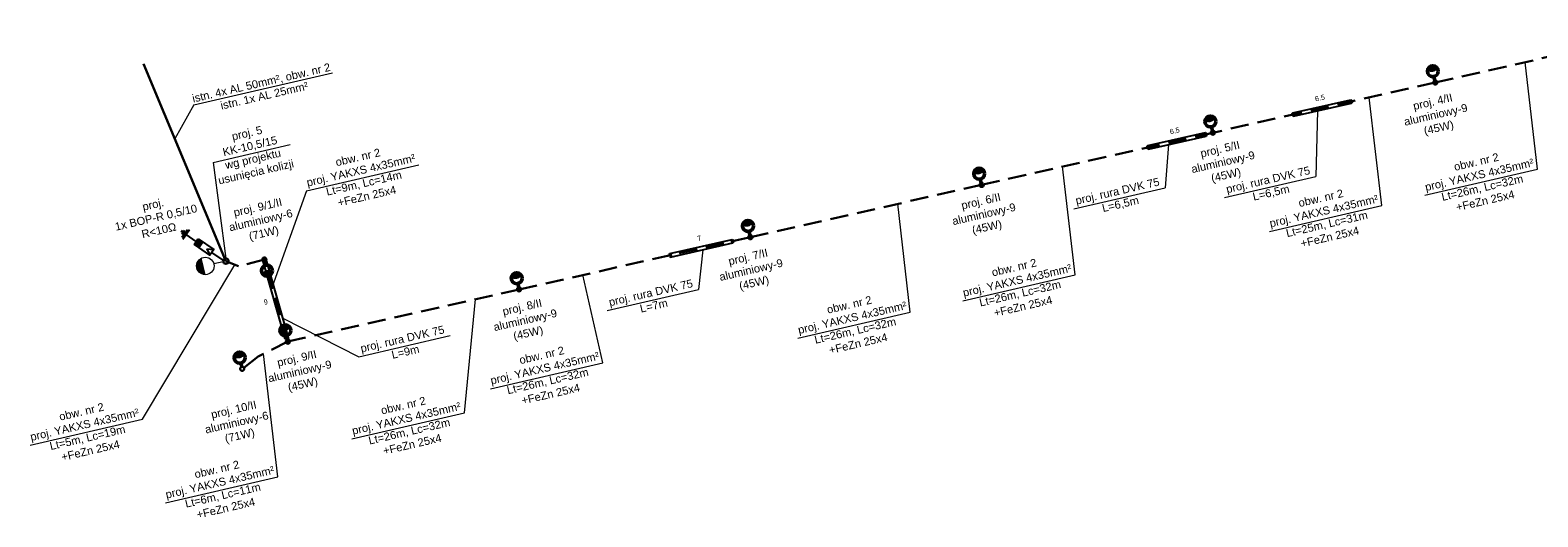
# Model space of a CAD drawing. Header units: metres. Extents: x 7524757 to 7525444, y 5642962 to 5643144.
# Tile 1 of 4: x 7524757 to 7524922, y 5642962 to 5643015. Entities that reach past the tile are written whole.
import ezdxf

# ---------------------------------------------------------------- set-up
doc = ezdxf.new("R2010")
doc.units = ezdxf.units.M
doc.linetypes.add('JIS_02_2.0', pattern=[3, 2, -1])
for name, color, linetype, lineweight in [('E Oświetlenie drogowe', 1, 'Continuous', 50), ('el proj. osprzęt', 1, 'Continuous', 25), ('sp_istn. latarnie oświetlenia', 5, 'Continuous', 50)]:
    doc.layers.add(name, color=color, linetype=linetype, lineweight=lineweight)
for name, color, linetype, true_color in [('el istn. lampa', 7, 'Continuous', 0x000000), ('el istn. linia napowietrzna', 7, 'Continuous', 0x000000), ('el istn. słup', 7, 'Continuous', 0x000000), ('el opis', 7, 'Continuous', 0x000000)]:
    doc.layers.add(name, color=color, linetype=linetype, true_color=true_color)
for name, color, linetype in [('el proj. lampa', 1, 'Continuous'), ('el proj. linia kablowa', 1, 'Continuous'), ('el proj. rura', 1, 'Continuous'), ('el proj. słup', 1, 'Continuous')]:
    doc.layers.add(name, color=color, linetype=linetype)
doc.styles.add('ARIAL', font='arial.ttf')
doc.styles.get("Standard").update_dxf_attribs({"font": 'arial.ttf'})
doc.dimstyles.get("Standard").update_dxf_attribs({"dimtxt": 0.18, "dimasz": 0.18, "dimexe": 0.18, "dimexo": 0.0625, "dimgap": 0.09, "dimtad": 0, "dimtih": 1, "dimtoh": 1, "dimdec": 4, "dimzin": 0, "dimdsep": 46, "dimtxsty": 'Standard', "dimcen": 0.09, "dimadec": 0, "dimazin": 0, "dimtfac": 1, "dimtdec": 4, "dimtofl": 0, "dimtmove": 0, "dimatfit": 3, "dimfxl": 0, "dimtolj": 1, "dimtzin": 0, "dimarcsym": 0})

# ---------------------------------------------------------------- blocks, each defined once
blk = doc.blocks.new('lampa')
at = {"layer": 'E Oświetlenie drogowe', "linetype": 'Continuous'}
h = blk.add_hatch(color=0, dxfattribs=at)
h.dxf.hatch_style = 1
h.paths.add_polyline_path([(7455720.69, 5643159.35, 0.138759), (7455720.78, 5643159.99, 0.494664), (7455719.44, 5643158.65, 0.333046)])
at = {"layer": 'E Oświetlenie drogowe', "color": 0, "linetype": 'Continuous'}
blk.add_line((7455718.75, 5643160.67), (7455718.13, 5643161.28), dxfattribs=at)
blk.add_circle((7455719.6, 5643159.83), 1.2, dxfattribs=at)
blk.add_arc((7455720.63, 5643158.81), 1.2, 82.5157, 187.7954, dxfattribs=at)
blk = doc.blocks.new('*D28219')
at = {"color": 0, "insert": (7483797.73, 5621933.44), "char_height": 1, "attachment_point": 5}
blk.add_mtext('\\A1;9', dxfattribs=at)
blk = doc.blocks.new('_None')
blk = doc.blocks.new('*D28125')
at = {"color": 0, "insert": (7483806.43, 5621927.55), "char_height": 1, "attachment_point": 5}
blk.add_mtext('\\A1;7', dxfattribs=at)
blk = doc.blocks.new('*D28094')
at = {"color": 0, "insert": (7483805.96, 5621927.55), "char_height": 1, "attachment_point": 5}
blk.add_mtext('\\A1;6.5', dxfattribs=at)
blk = doc.blocks.new('*D28028')
at = {"color": 0, "insert": (7483806, 5621927.55), "char_height": 1, "attachment_point": 5}
blk.add_mtext('\\A1;6.5', dxfattribs=at)
blk = doc.blocks.new('odgromniki')
at = {"layer": 'el proj. osprzęt'}
for p, q in [((-864.93, 208.6), (-861.76, 207.67)), ((-860.36, 207.26), (-861.99, 206.88)), ((-860.36, 207.26), (-861.53, 208.46)), ((-858.47, 207.56), (-858.91, 205.98)), ((-858.03, 207.43), (-858.47, 205.85)), ((-857.66, 207.32), (-858.11, 205.74)), ((-857.42, 206.39), (-854.59, 205.58)), ((-855, 204.22), (-854.19, 206.94)), ((-854.52, 204.37), (-853.85, 206.55)), ((-853.95, 204.79), (-853.61, 205.9)), ((-853.49, 204.95), (-853.32, 205.51))]:
    blk.add_line(p, q, dxfattribs=at)
blk.add_lwpolyline([(-857.65, 205.6), (-861.99, 206.88), (-861.53, 208.46), (-857.19, 207.18)], close=True, dxfattribs=at)
blk = doc.blocks.new('*U28792')
at = {"layer": 'sp_istn. latarnie oświetlenia', "lineweight": 20}
blk.add_hatch(color=0, dxfattribs=at).paths.add_polyline_path([(-1.84, 1.36, 0.791117), (-2.26, -0.34)])
at = {"layer": 'sp_istn. latarnie oświetlenia', "color": 0, "lineweight": 20}
for p, q in [((-2.26, -0.34), (-1.84, 1.36)), ((0, 0), (-0.97, 0.24))]:
    blk.add_line(p, q, dxfattribs=at)
blk.add_circle((-1.84, 0.46), 0.9, dxfattribs=at)
blk = doc.blocks.new('*U28218')
at = {"color": 1}
for points in [[(7483799.81142, 5621925.54661), (7483798.98061, 5621941.5142)], [(7483800.50996, 5621925.58296), (7483799.67915, 5621941.55054)]]:
    blk.add_lwpolyline(points, dxfattribs=at)
for centre in [(7483799.32988, 5621941.53236), (7483800.16069, 5621925.56479)]:
    blk.add_ellipse(centre, major_axis=(-0.34927, -0.01817), ratio=0.466062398, start_param=-3.141592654, end_param=3.141592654, dxfattribs=at)
at = {"color": 18, "true_color": 0x000000}
dim = blk.add_aligned_dim(p1=(7483800.16069, 5621925.56479), p2=(7483799.32988, 5621941.53236), distance=2.01601, dimstyle='Standard', override={"dimscale": 1, "dimtxt": 1, "dimtih": 1, "dimtoh": 1, "dimlfac": 0.56, "dimrnd": 0.1, "dimzin": 8, "dimblk1": 'None', "dimblk2": 'None', "dimsah": 1, "dimse1": 1, "dimse2": 1, "dimsd1": 1, "dimsd2": 1, "dimlwd": 0}, dxfattribs=at)
dim.commit()
dim.dimension.update_dxf_attribs({"geometry": '*D28219', "text_midpoint": (7483797.732, 5621933.44382)})
blk = doc.blocks.new('*U28124')
at = {"color": 1}
for points in [[(7483800.15913, 5621925.21505), (7483812.67763, 5621925.15931)], [(7483800.16225, 5621925.91452), (7483812.68075, 5621925.85878)]]:
    blk.add_lwpolyline(points, dxfattribs=at)
for centre in [(7483800.16069, 5621925.56479), (7483812.67918, 5621925.50905)]:
    blk.add_ellipse(centre, major_axis=(0.00156, 0.34974), ratio=0.466062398, start_param=-3.141592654, end_param=3.141592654, dxfattribs=at)
at = {"color": 18, "true_color": 0x000000}
dim = blk.add_aligned_dim(p1=(7483800.16069, 5621925.56479), p2=(7483812.67918, 5621925.50905), distance=2.01601, dimstyle='Standard', override={"dimscale": 1, "dimtxt": 1, "dimtih": 1, "dimtoh": 1, "dimlfac": 0.56, "dimrnd": 0.1, "dimzin": 8, "dimblk1": 'None', "dimblk2": 'None', "dimsah": 1, "dimse1": 1, "dimse2": 1, "dimsd1": 1, "dimsd2": 1, "dimlwd": 0}, dxfattribs=at)
dim.commit()
dim.dimension.update_dxf_attribs({"geometry": '*D28125', "text_midpoint": (7483806.42891, 5621927.5529)})
blk = doc.blocks.new('*U28093')
at = {"color": 1}
for points in [[(7483800.15913, 5621925.21505), (7483811.7367, 5621925.1635)], [(7483800.16225, 5621925.91452), (7483811.73982, 5621925.86297)]]:
    blk.add_lwpolyline(points, dxfattribs=at)
for centre in [(7483800.16069, 5621925.56479), (7483811.73825, 5621925.51324)]:
    blk.add_ellipse(centre, major_axis=(0.00156, 0.34974), ratio=0.466062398, start_param=-3.141592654, end_param=3.141592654, dxfattribs=at)
at = {"color": 18, "true_color": 0x000000}
dim = blk.add_aligned_dim(p1=(7483800.16069, 5621925.56479), p2=(7483811.73825, 5621925.51324), distance=2.01601, dimstyle='Standard', override={"dimscale": 1, "dimtxt": 1, "dimtih": 1, "dimtoh": 1, "dimlfac": 0.56, "dimrnd": 0.1, "dimzin": 8, "dimblk1": 'None', "dimblk2": 'None', "dimsah": 1, "dimse1": 1, "dimse2": 1, "dimsd1": 1, "dimsd2": 1, "dimlwd": 0}, dxfattribs=at)
dim.commit()
dim.dimension.update_dxf_attribs({"geometry": '*D28094', "text_midpoint": (7483805.95845, 5621927.555)})
blk = doc.blocks.new('*U28027')
at = {"color": 1}
for points in [[(7483800.15913, 5621925.21505), (7483811.8297, 5621925.16308)], [(7483800.16225, 5621925.91452), (7483811.83281, 5621925.86256)]]:
    blk.add_lwpolyline(points, dxfattribs=at)
for centre in [(7483800.16069, 5621925.56479), (7483811.83125, 5621925.51282)]:
    blk.add_ellipse(centre, major_axis=(0.00156, 0.34974), ratio=0.466062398, start_param=-3.141592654, end_param=3.141592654, dxfattribs=at)
at = {"color": 18, "true_color": 0x000000}
dim = blk.add_aligned_dim(p1=(7483800.16069, 5621925.56479), p2=(7483811.83125, 5621925.51282), distance=2.01601, dimstyle='Standard', override={"dimscale": 1, "dimtxt": 1, "dimtih": 1, "dimtoh": 1, "dimlfac": 0.56, "dimrnd": 0.1, "dimzin": 8, "dimblk1": 'None', "dimblk2": 'None', "dimsah": 1, "dimse1": 1, "dimse2": 1, "dimsd1": 1, "dimsd2": 1, "dimlwd": 0}, dxfattribs=at)
dim.commit()
dim.dimension.update_dxf_attribs({"geometry": '*D28028', "text_midpoint": (7483806.00495, 5621927.55479)})

msp = doc.modelspace()

# ---------------------------------------------------------------- linework, layer by layer
at = {"layer": 'el istn. linia napowietrzna', "lineweight": 30}
msp.add_lwpolyline([(7524778.05, 5642989.58), (7524769.02, 5643011.19)], dxfattribs=at)
at = {"layer": 'el istn. słup', "lineweight": 30}
msp.add_circle((7524778.05, 5642989.58), 0.298, dxfattribs=at)
at = {"layer": 'el opis', "lineweight": 18}
for p, q in [((7524921.89, 5642999.64), (7524920.53, 5643011.38)), ((7524774.54, 5643006.69), (7524789.73, 5643010.19)), ((7524904.84, 5642995.66), (7524903.45, 5643007.52)), ((7524774.54, 5643006.69), (7524772.45, 5643002.98)), ((7524897.75, 5643006.04), (7524897.57, 5642998.86, 0.01)), ((7524776.64, 5643000.4), (7524785.08, 5643002.35)), ((7524881.44, 5643002.35), (7524881.05, 5642997.61, 0.01)), ((7524776.64, 5643000.4), (7524778.05, 5642989.88)), ((7524786.89, 5642997.29), (7524799.22, 5643000.13)), ((7524871.19, 5642988.07), (7524869.81, 5642999.93)), ((7524909.55, 5642996.79), (7524921.89, 5642999.64)), ((7524786.89, 5642997.29), (7524783.13, 5642986.75)), ((7524853.11, 5642983.99), (7524851.73, 5642995.85)), ((7524892.51, 5642992.81), (7524904.84, 5642995.66)), ((7524830.35, 5642990.82), (7524829.87, 5642986.48, 0.01)), ((7524768.91, 5642972.27), (7524779.01, 5642989.19)), ((7524819.38, 5642978.45), (7524817.21, 5642988.06)), ((7524858.86, 5642985.22), (7524871.19, 5642988.07)), ((7524804.2, 5642972.95), (7524805.42, 5642985.4)), ((7524840.78, 5642981.14), (7524853.11, 5642983.99)), ((7524784.31, 5642983.33), (7524792.63, 5642979.11, 0.54)), ((7524783.75, 5642965.95), (7524782.18, 5642979.42)), ((7524807.05, 5642975.6), (7524819.38, 5642978.45)), ((7524756.58, 5642969.42), (7524768.91, 5642972.27)), ((7524791.87, 5642970.1), (7524804.2, 5642972.95)), ((7524771.42, 5642963.1), (7524783.75, 5642965.95))]:
    msp.add_line(p, q, dxfattribs=at)
for points, elevation in [([(7524887.57, 5642996.55), (7524897.57, 5642998.86)], 0.01), ([(7524871.05, 5642995.3), (7524881.05, 5642997.61)], 0.01), ([(7524819.87, 5642984.17), (7524829.87, 5642986.48)], 0.01), ([(7524792.63, 5642979.11), (7524802.64, 5642981.42)], 0.54)]:
    msp.add_lwpolyline(points, dxfattribs=dict(at, elevation=elevation))
at = {"layer": 'el proj. linia kablowa', "color": 1, "linetype": 'JIS_02_2.0', "lineweight": 30}
for points in [[(7524936.04, 5643014.88), (7524910.68, 5643009.15)], [(7524910.68, 5643009.15), (7524886.29, 5643003.65)], [(7524886.29, 5643003.65), (7524860.93, 5642997.93)], [(7524860.93, 5642997.93), (7524835.57, 5642992.2)], [(7524835.57, 5642992.2), (7524810.2, 5642986.48)], [(7524782.27, 5642989.76), (7524779.43, 5642989.02), (7524778.05, 5642989.58)], [(7524784.84, 5642980.76), (7524782.27, 5642989.76)], [(7524810.2, 5642986.48), (7524784.84, 5642980.76)], [(7524784.84, 5642980.76), (7524781.59, 5642979.12), (7524779.83, 5642977.78)]]:
    msp.add_lwpolyline(points, dxfattribs=at)
at = {"layer": 'el proj. słup', "color": 1, "lineweight": 30}
for centre in [(7524910.68, 5643009.15), (7524886.29, 5643003.65), (7524860.93, 5642997.93), (7524835.57, 5642992.2), (7524782.27, 5642989.76), (7524810.2, 5642986.48), (7524784.84, 5642980.76), (7524779.83, 5642977.78)]:
    msp.add_circle(centre, 0.225, dxfattribs=at)

# ---------------------------------------------------------------- block references
at = {"layer": 'el istn. lampa', "xscale": 1.062954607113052, "yscale": 1.062954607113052, "zscale": 1.062954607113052, "rotation": 27.46446251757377}
msp.add_blockref('*U28792', (7524777.75, 5642989.52), dxfattribs=at)
at = {"layer": 'el proj. lampa', "color": 1, "xscale": 0.4999999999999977, "yscale": 0.4999999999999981, "zscale": 0.4999999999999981, "rotation": 146.7097165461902}
for p in [(12189741.92, 5955418.65), (12189717.53, 5955413.14), (12189692.17, 5955407.42), (12189666.81, 5955401.7), (12189641.45, 5955395.97), (12189616.08, 5955390.25)]:
    msp.add_blockref('lampa', p, dxfattribs=at)
at = {"layer": 'el proj. lampa', "color": 6, "yscale": 0.499999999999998, "zscale": 0.4999999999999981}
for p, xscale, rotation in [((2863352.65, 5283373.11), 0.4999999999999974, 327.28974486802), ((12186209.45, 6002594.43), 0.4999999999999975, 147.28974486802)]:
    msp.add_blockref('lampa', p, dxfattribs=dict(at, xscale=xscale, rotation=rotation))
at = {"layer": 'el proj. osprzęt', "xscale": 0.4599450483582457, "yscale": 0.4599450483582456, "zscale": 0.4599450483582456, "rotation": 161.6731085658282}
msp.add_blockref('odgromniki', (7524430.29, 5643205.84), dxfattribs=at)
at = {"layer": 'el proj. rura', "xscale": 0.5600000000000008, "yscale": 0.5599999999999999, "zscale": 0.5599999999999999, "rotation": 12.97246809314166}
for name, p in [('*U28027', (4147662.07, 1634286.17)), ('*U28093', (4147646.17, 1634282.58)), ('*U28124', (4147593.76, 1634270.75)), ('*U28218', (4147551.72, 1634261.65))]:
    msp.add_blockref(name, p, dxfattribs=at)

# ---------------------------------------------------------------- texts
at = {"layer": 'el opis', "char_height": 0.8726, "attachment_point": 1, "rotation": 13}
for s, insert, width in [('\\pxqc;istn. 4x AL 50mm², obw. nr 2\\Pistn. 1x AL 25mm²', (7524773.79, 5643007.69), 16.5009), ('\\pxqc;obw. nr 2\\Pproj. YAKXS 4x35mm² \\PLt=9m, Lc=14m\\P+FeZn 25x4', (7524781.02, 5642998.75), 23.41), ('\\pxqc;obw. nr 2\\Pproj. YAKXS 4x35mm² \\PLt=26m, Lc=32m\\P+FeZn 25x4', (7524903.68, 5642998.25), 23.41), ('\\pxqc;obw. nr 2\\Pproj. YAKXS 4x35mm² \\PLt=25m, Lc=31m\\P+FeZn 25x4', (7524886.63, 5642994.28), 23.41), ('\\pxqc;obw. nr 2\\Pproj. YAKXS 4x35mm² \\PLt=26m, Lc=32m\\P+FeZn 25x4', (7524852.99, 5642986.68), 23.41), ('\\pxqc;obw. nr 2\\Pproj. YAKXS 4x35mm² \\PLt=26m, Lc=32m\\P+FeZn 25x4', (7524834.91, 5642982.6), 23.41), ('\\pxqc;obw. nr 2\\Pproj. YAKXS 4x35mm² \\PLt=26m, Lc=32m\\P+FeZn 25x4', (7524801.18, 5642977.07), 23.41), ('\\pxqc;obw. nr 2\\Pproj. YAKXS 4x35mm² \\PLt=5m, Lc=19m\\P+FeZn 25x4', (7524750.71, 5642970.88), 23.41), ('\\pxqc;obw. nr 2\\Pproj. YAKXS 4x35mm² \\PLt=26m, Lc=32m\\P+FeZn 25x4', (7524786, 5642971.56), 23.41), ('\\pxqc;obw. nr 2\\Pproj. YAKXS 4x35mm² \\PLt=6m, Lc=11m\\P+FeZn 25x4', (7524765.55, 5642964.57), 23.41)]:
    msp.add_mtext(s, dxfattribs=dict(at, insert=insert, width=width))
at = {"layer": 'el opis', "char_height": 0.8726, "attachment_point": 1, "rotation": 13, "style": 'ARIAL'}
for s, insert, width in [('\\pxqc;proj. 4/II\\Paluminiowy-9\\P(45W)', (7524905.84, 5643006.44), 9.1687), ('\\pxqc;proj. 5\\PKK-10,5/15\\Pwg projektu usunięcia kolizji', (7524775.81, 5643003), 9.1342), ('\\pxqc;proj. 5/II\\Paluminiowy-9\\P(45W)', (7524882.51, 5643001.25), 9.1687), ('\\pxqc;proj. rura DVK 75\\PL=6,5m', (7524870.98, 5642996.58, -0.53), 9.7428), ('\\pxqc;proj. rura DVK 75\\PL=6,5m', (7524887.5, 5642997.83, -0.53), 9.7428), ('\\pxqc;proj. 6/II\\Paluminiowy-9\\P(45W)', (7524856.29, 5642995.55), 9.1687), ('\\pxqc;proj. \\P1x BOP-R 0,5/10\\PR<10Ω', (7524765.2, 5642995.11), 9.7573), ('\\pxqc;proj. 9/1/II\\Paluminiowy-6\\P(71W)', (7524776.98, 5642994.88), 9.1687), ('\\pxqc;proj. 7/II\\Paluminiowy-9\\P(45W)', (7524830.75, 5642989.44), 9.1687), ('\\pxqc;proj. rura DVK 75\\PL=7m', (7524819.8, 5642985.45, -0.53), 9.7428), ('\\pxqc;proj. 8/II\\Paluminiowy-9\\P(45W)', (7524805.98, 5642983.94), 9.1687), ('\\pxqc;proj. rura DVK 75\\PL=9m', (7524792.56, 5642980.39), 9.7428), ('\\pxqc;proj. 9/II\\Paluminiowy-9\\P(45W)', (7524781.26, 5642978.33), 9.1687), ('\\pxqc;proj. 10/II\\Paluminiowy-6\\P(71W)', (7524774.34, 5642972.72), 9.1687)]:
    msp.add_mtext(s, dxfattribs=dict(at, insert=insert, width=width))

doc.saveas('drawing.dxf')
